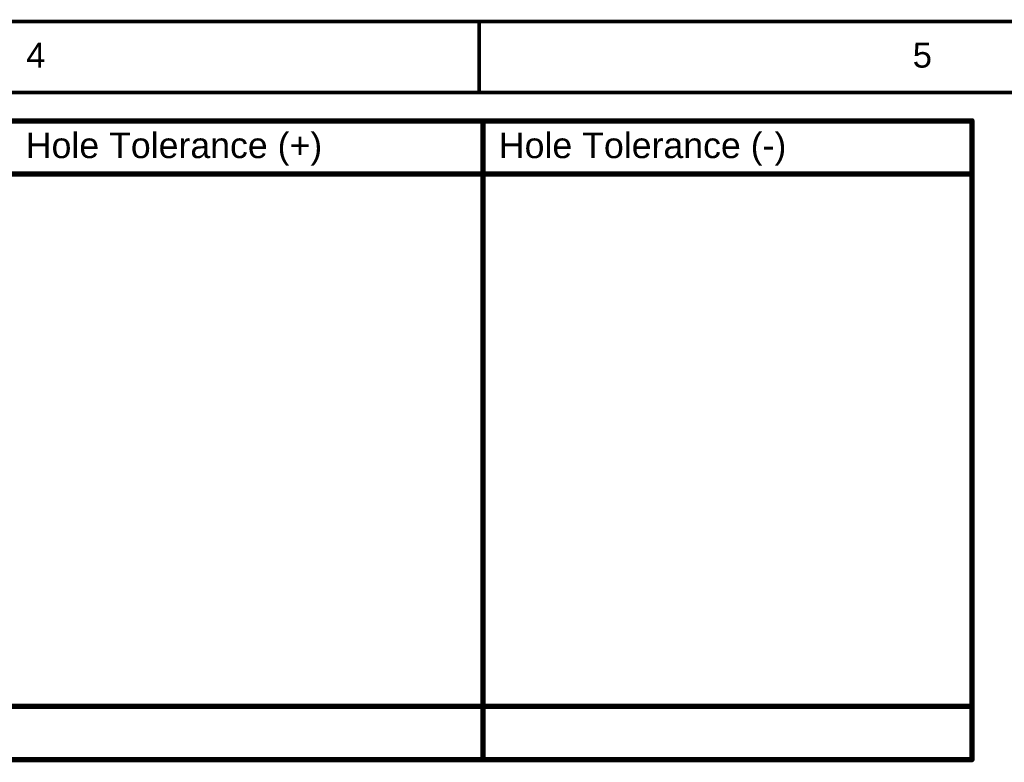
# Model space of a CAD drawing. Header units: inches. Extents: x -0.5 to 15.2, y -1.3 to 8.2.
# Tile 255 of 256: x 8.2 to 11, y 6.1 to 8.2. Entities that reach past the tile are written whole.
import ezdxf

# ---------------------------------------------------------------- set-up
doc = ezdxf.new("R2010")
doc.units = ezdxf.units.IN
doc.header["$MEASUREMENT"] = 0
doc.layers.add('Drill Drawing', color=1, linetype='Continuous')
doc.layers.add('M9 Title Sheet', color=56, linetype='Continuous')
doc.styles.add('Arial', font='txt', dxfattribs={"height": 0.2})

msp = doc.modelspace()

# ---------------------------------------------------------------- linework, layer by layer
at = {"layer": 'Drill Drawing'}
for points in [[(0.0565, 7.8865, 0.015, 0.015, 0), (10.8975, 7.8865, 0.015, 0.015, 0)], [(9.5189, 6.0865, 0.015, 0.015, 0), (9.5189, 7.8865, 0.015, 0.015, 0)], [(10.8975, 6.0865, 0.015, 0.015, 0), (10.8975, 7.8865, 0.015, 0.015, 0)], [(0.0565, 7.7365, 0.015, 0.015, 0), (10.8975, 7.7365, 0.015, 0.015, 0)], [(0.0565, 6.2365, 0.015, 0.015, 0), (10.8975, 6.2365, 0.015, 0.015, 0)], [(0.0565, 6.0865, 0.015, 0.015, 0), (10.8975, 6.0865, 0.015, 0.015, 0)]]:
    msp.add_lwpolyline(points, format="xyseb", dxfattribs=at)
for points in [[(9.5151, 7.8865, 0.0075, 0.0075, 1), (9.5226, 7.8865, 0.0075, 0.0075, 1)], [(10.8937, 7.8865, 0.0075, 0.0075, 1), (10.9012, 7.8865, 0.0075, 0.0075, 1)], [(10.8937, 7.8865, 0.0075, 0.0075, 1), (10.9012, 7.8865, 0.0075, 0.0075, 1)], [(10.8937, 7.7365, 0.0075, 0.0075, 1), (10.9012, 7.7365, 0.0075, 0.0075, 1)], [(10.8937, 6.2365, 0.0075, 0.0075, 1), (10.9012, 6.2365, 0.0075, 0.0075, 1)], [(9.5151, 6.0865, 0.0075, 0.0075, 1), (9.5226, 6.0865, 0.0075, 0.0075, 1)], [(10.8937, 6.0865, 0.0075, 0.0075, 1), (10.9012, 6.0865, 0.0075, 0.0075, 1)], [(10.8937, 6.0865, 0.0075, 0.0075, 1), (10.9012, 6.0865, 0.0075, 0.0075, 1)]]:
    msp.add_lwpolyline(points, format="xyseb", close=True, dxfattribs=at)
at = {"layer": 'M9 Title Sheet'}
for points in [[(-0.4915, 8.1665, 0.01, 0.01, 0), (14.5085, 8.1665, 0.01, 0.01, 0)], [(9.5085, 7.9665, 0.01, 0.01, 0), (9.5085, 8.1665, 0.01, 0.01, 0)], [(-0.2915, 7.9665, 0.01, 0.01, 0), (14.3085, 7.9665, 0.01, 0.01, 0)]]:
    msp.add_lwpolyline(points, format="xyseb", dxfattribs=at)
for points in [[(9.506, 8.1665, 0.005, 0.005, 1), (9.511, 8.1665, 0.005, 0.005, 1)], [(9.506, 7.9665, 0.005, 0.005, 1), (9.511, 7.9665, 0.005, 0.005, 1)]]:
    msp.add_lwpolyline(points, format="xyseb", close=True, dxfattribs=at)

# ---------------------------------------------------------------- texts
at = {"layer": 'Drill Drawing', "style": 'Arial'}
for s, p in [('Hole Tolerance (+)', (8.2303, 7.7815)), ('Hole Tolerance (-)', (9.5639, 7.7815))]:
    msp.add_text(s, height=0.072, dxfattribs=at).set_placement(p)
at = {"layer": 'M9 Title Sheet', "style": 'Arial'}
for s, p in [('4', (8.2315, 8.0365)), ('5', (10.7305, 8.0365))]:
    msp.add_text(s, height=0.07, dxfattribs=at).set_placement(p)

doc.saveas('drawing.dxf')
